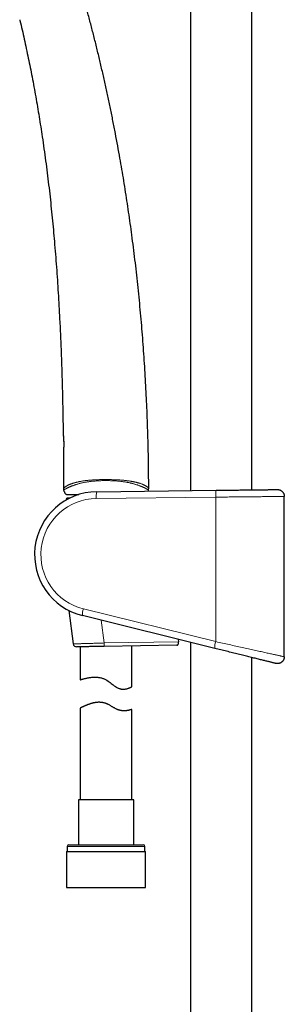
# Model space of a CAD drawing. Header units: millimetres. Extents: x 8 to 969, y 12 to 960.
# Tile 10 of 256: x 86 to 163, y 486 to 773. Entities that reach past the tile are written whole.
import ezdxf

# ---------------------------------------------------------------- set-up
doc = ezdxf.new("R2010")
doc.units = ezdxf.units.MM

msp = doc.modelspace()

# ---------------------------------------------------------------- linework, layer by layer
at = {"color": 7, "linetype": 'Continuous', "lineweight": 30}
for p, q in [((135.75, 927.75), (135.75, 635.57)), ((153.55, 635.78), (153.55, 921.19)), ((99.53, 634.45), (99.54, 634.45)), ((102.05, 634.4), (102.05, 634)), ((108.46, 635.24), (143.24, 635.66)), ((99.52, 632.88), (99.53, 632.79)), ((100.68, 633.4), (100.02, 633.4)), ((163.04, 587.16), (163.04, 633.87)), ((100.32, 600.63), (101.59, 590.91)), ((142.78, 589.61), (104.27, 599.15)), ((132.19, 592.24), (132.28, 591.52)), ((135.75, 591.36), (135.75, 328.67)), ((103.65, 590.05), (103.65, 580.45)), ((131.74, 590.51), (110.59, 590.17)), ((118.65, 578.42), (118.65, 590.3)), ((153.55, 328.67), (153.55, 586.95)), ((163.04, 587.16), (163.04, 587.16)), ((103.65, 572.2), (103.65, 545.53)), ((118.65, 545.53), (118.65, 571.84)), ((103.1, 545.53), (103.1, 532.4)), ((119.2, 545.53), (103.1, 545.53)), ((119.2, 532.4), (119.2, 545.53)), ((99.85, 531.9), (99.85, 530.4)), ((100.35, 532.4), (121.95, 532.4)), ((122.45, 530.4), (122.45, 531.9)), ((99.67, 530.4), (99.67, 519.9)), ((99.67, 530.4), (122.62, 530.4)), ((122.62, 519.9), (122.62, 530.4)), ((99.67, 519.9), (122.62, 519.9))]:
    msp.add_line(p, q, dxfattribs=at)
at = {"color": 252, "linetype": 'Continuous', "lineweight": 0}
for p, q in [((99.65, 634.4), (99.62, 634.41)), ((99.68, 632.88), (99.52, 632.88)), ((143.09, 633.66), (108.31, 633.24)), ((143.09, 633.66), (143.09, 591.56)), ((104.58, 601.09), (143.09, 591.56)), ((110.57, 591.17), (109.7, 597.8)), ((110.57, 591.17), (132.28, 591.52)), ((122.45, 531.9), (99.85, 531.9))]:
    msp.add_line(p, q, dxfattribs=at)
at = {"color": 7, "linetype": 'Continuous', "lineweight": 30, "flags": 128}
for points in [[(143.24, 635.66), (143.67, 635.66), (144.11, 635.67), (144.54, 635.67), (144.98, 635.68), (145.41, 635.68), (145.84, 635.69), (146.28, 635.69), (146.71, 635.7), (147.14, 635.7), (147.57, 635.71), (147.99, 635.71), (148.42, 635.72), (148.84, 635.72), (149.26, 635.73), (149.67, 635.73), (150.08, 635.74), (150.49, 635.74), (150.9, 635.75), (151.29, 635.75), (151.69, 635.76), (152.08, 635.76), (152.46, 635.76), (152.84, 635.77), (153.21, 635.77), (153.58, 635.78), (153.94, 635.78), (154.3, 635.79), (154.64, 635.79), (154.98, 635.79), (155.32, 635.8), (155.64, 635.8), (155.96, 635.81), (156.27, 635.81), (156.57, 635.81), (156.87, 635.82), (157.15, 635.82), (157.43, 635.82), (157.69, 635.83), (157.95, 635.83), (158.2, 635.83), (158.44, 635.84), (158.67, 635.84), (158.89, 635.84), (159.1, 635.84), (159.29, 635.85), (159.48, 635.85), (159.66, 635.85), (159.83, 635.85), (159.99, 635.85), (160.13, 635.86), (160.27, 635.86), (160.39, 635.86), (160.51, 635.86), (160.61, 635.86), (160.7, 635.86), (160.78, 635.86), (160.85, 635.86), (160.9, 635.87), (160.95, 635.87), (160.98, 635.87), (161.01, 635.87), (161.02, 635.87)], [(110.59, 590.17), (110.35, 590.16), (110.11, 590.16), (109.87, 590.15), (109.63, 590.15), (109.4, 590.15), (109.16, 590.14), (108.93, 590.14), (108.69, 590.13), (108.46, 590.13), (108.23, 590.13), (108.01, 590.12), (107.78, 590.12), (107.56, 590.12), (107.34, 590.11), (107.12, 590.11), (106.91, 590.11), (106.7, 590.1), (106.49, 590.1), (106.29, 590.1), (106.09, 590.09), (105.89, 590.09), (105.7, 590.09), (105.51, 590.08), (105.33, 590.08), (105.15, 590.08), (104.98, 590.07), (104.81, 590.07), (104.65, 590.07), (104.49, 590.07), (104.34, 590.06), (104.2, 590.06), (104.06, 590.06), (103.92, 590.06), (103.79, 590.06), (103.67, 590.05), (103.55, 590.05), (103.44, 590.05), (103.34, 590.05), (103.24, 590.05), (103.15, 590.04), (103.07, 590.04), (102.99, 590.04), (102.92, 590.04), (102.86, 590.04), (102.8, 590.04), (102.75, 590.04), (102.71, 590.04), (102.67, 590.04), (102.64, 590.04), (102.62, 590.04), (102.61, 590.04), (102.6, 590.04), (102.6, 590.04)], [(160.56, 585.21), (160.55, 585.22), (160.53, 585.22), (160.49, 585.23), (160.45, 585.24), (160.39, 585.26), (160.32, 585.27), (160.24, 585.29), (160.15, 585.32), (160.05, 585.34), (159.94, 585.37), (159.81, 585.4), (159.68, 585.43), (159.53, 585.47), (159.37, 585.51), (159.2, 585.55), (159.03, 585.59), (158.84, 585.64), (158.64, 585.69), (158.43, 585.74), (158.21, 585.8), (157.98, 585.85), (157.74, 585.91), (157.49, 585.97), (157.24, 586.04), (156.97, 586.1), (156.69, 586.17), (156.41, 586.24), (156.12, 586.31), (155.81, 586.39), (155.5, 586.47), (155.19, 586.54), (154.86, 586.62), (154.53, 586.71), (154.19, 586.79), (153.84, 586.88), (153.49, 586.97), (153.13, 587.05), (152.76, 587.15), (152.39, 587.24), (152.01, 587.33), (151.62, 587.43), (151.23, 587.52), (150.84, 587.62), (150.44, 587.72), (150.03, 587.82), (149.63, 587.92), (149.22, 588.02), (148.8, 588.13), (148.38, 588.23), (147.96, 588.33), (147.54, 588.44), (147.11, 588.54), (146.68, 588.65), (146.25, 588.76), (145.82, 588.86), (145.39, 588.97), (144.95, 589.08), (144.52, 589.19), (144.08, 589.29), (143.65, 589.4), (143.22, 589.51), (142.78, 589.61)], [(103.65, 580.45), (103.66, 580.46), (103.67, 580.46), (103.71, 580.47), (103.75, 580.48), (103.81, 580.5), (103.88, 580.52), (103.96, 580.54), (104.05, 580.57), (104.15, 580.6), (104.26, 580.63), (104.39, 580.66), (104.53, 580.7), (104.68, 580.74), (104.84, 580.78), (105.01, 580.82), (105.19, 580.86), (105.38, 580.9), (105.58, 580.95), (105.8, 580.99), (106.02, 581.03), (106.25, 581.07), (106.5, 581.1), (106.75, 581.14), (107.01, 581.17), (107.28, 581.19), (107.56, 581.21), (107.86, 581.21), (108.16, 581.21), (108.35, 581.21), (108.56, 581.19), (108.76, 581.18), (108.97, 581.15), (109.18, 581.12), (109.39, 581.09), (109.6, 581.04), (109.81, 580.99), (110.02, 580.93), (110.22, 580.87), (110.42, 580.79), (110.63, 580.71), (110.83, 580.62), (111.03, 580.52), (111.22, 580.41), (111.42, 580.3), (111.73, 580.09), (112.04, 579.87), (112.35, 579.64), (112.65, 579.41), (112.95, 579.17), (113.25, 578.94), (113.56, 578.71), (113.86, 578.5), (114.17, 578.3), (114.32, 578.22), (114.48, 578.13), (114.64, 578.05), (114.8, 577.98), (114.96, 577.92), (115.12, 577.87), (115.28, 577.83), (115.44, 577.79), (115.59, 577.76), (115.75, 577.74), (115.9, 577.73), (116.05, 577.72), (116.2, 577.72), (116.34, 577.73), (116.53, 577.74), (116.72, 577.76), (116.9, 577.79), (117.07, 577.82), (117.23, 577.86), (117.38, 577.9), (117.53, 577.95), (117.67, 577.99), (117.81, 578.04), (117.93, 578.09), (118.05, 578.14), (118.15, 578.18), (118.25, 578.22), (118.34, 578.26), (118.41, 578.3), (118.48, 578.33), (118.55, 578.37), (118.61, 578.4), (118.64, 578.41), (118.65, 578.42), (118.65, 578.42)]]:
    msp.add_lwpolyline(points, dxfattribs=at)
at = {"color": 252, "linetype": 'Continuous', "lineweight": 0, "flags": 128}
for points in [[(163.04, 633.87), (163.03, 633.87), (163, 633.87), (162.97, 633.87), (162.91, 633.87), (162.85, 633.86), (162.77, 633.86), (162.69, 633.86), (162.58, 633.86), (162.47, 633.86), (162.34, 633.86), (162.2, 633.86), (162.05, 633.86), (161.89, 633.85), (161.71, 633.85), (161.52, 633.85), (161.32, 633.85), (161.11, 633.85), (160.89, 633.84), (160.65, 633.84), (160.41, 633.84), (160.15, 633.84), (159.88, 633.83), (159.61, 633.83), (159.32, 633.83), (159.02, 633.82), (158.71, 633.82), (158.39, 633.82), (158.06, 633.81), (157.72, 633.81), (157.37, 633.81), (157.02, 633.8), (156.65, 633.8), (156.28, 633.79), (155.89, 633.79), (155.51, 633.79), (155.11, 633.78), (154.7, 633.78), (154.29, 633.77), (153.87, 633.77), (153.45, 633.76), (153.02, 633.76), (152.58, 633.76), (152.14, 633.75), (151.69, 633.75), (151.23, 633.74), (150.78, 633.74), (150.31, 633.73), (149.85, 633.73), (149.38, 633.72), (148.91, 633.72), (148.43, 633.71), (147.95, 633.71), (147.47, 633.7), (146.99, 633.7), (146.5, 633.69), (146.02, 633.69), (145.53, 633.68), (145.04, 633.68), (144.56, 633.67), (144.07, 633.67), (143.58, 633.66), (143.09, 633.66)], [(101.59, 590.91), (101.59, 590.91), (101.6, 590.91), (101.61, 590.91), (101.63, 590.91), (101.66, 590.91), (101.7, 590.91), (101.74, 590.91), (101.79, 590.91), (101.85, 590.91), (101.91, 590.92), (101.98, 590.92), (102.06, 590.92), (102.15, 590.92), (102.24, 590.92), (102.34, 590.93), (102.44, 590.93), (102.55, 590.93), (102.67, 590.94), (102.79, 590.94), (102.92, 590.94), (103.06, 590.95), (103.2, 590.95), (103.35, 590.96), (103.51, 590.96), (103.66, 590.97), (103.83, 590.97), (104, 590.98), (104.18, 590.98), (104.36, 590.99), (104.54, 590.99), (104.73, 591), (104.93, 591), (105.13, 591.01), (105.33, 591.01), (105.54, 591.02), (105.76, 591.03), (105.97, 591.03), (106.19, 591.04), (106.42, 591.05), (106.64, 591.05), (106.87, 591.06), (107.11, 591.07), (107.34, 591.07), (107.58, 591.08), (107.82, 591.09), (108.06, 591.09), (108.31, 591.1), (108.56, 591.11), (108.8, 591.11), (109.05, 591.12), (109.31, 591.13), (109.56, 591.14), (109.81, 591.14), (110.06, 591.15), (110.32, 591.16), (110.57, 591.17)], [(110.57, 591.17), (110.57, 591.08), (110.58, 590.99), (110.58, 590.91), (110.58, 590.82), (110.58, 590.74), (110.58, 590.67), (110.58, 590.59), (110.58, 590.52), (110.58, 590.46), (110.58, 590.4), (110.59, 590.35), (110.59, 590.3), (110.59, 590.26), (110.59, 590.23), (110.59, 590.2), (110.59, 590.18), (110.59, 590.17), (110.59, 590.17)], [(143.09, 591.56), (143.58, 591.45), (144.07, 591.34), (144.56, 591.23), (145.04, 591.13), (145.53, 591.02), (146.02, 590.91), (146.5, 590.8), (146.99, 590.7), (147.47, 590.59), (147.95, 590.48), (148.43, 590.38), (148.91, 590.27), (149.38, 590.17), (149.85, 590.07), (150.31, 589.96), (150.78, 589.86), (151.23, 589.76), (151.69, 589.66), (152.14, 589.56), (152.58, 589.46), (153.02, 589.37), (153.45, 589.27), (153.87, 589.18), (154.29, 589.09), (154.7, 588.99), (155.11, 588.91), (155.51, 588.82), (155.89, 588.73), (156.28, 588.65), (156.65, 588.57), (157.02, 588.48), (157.37, 588.41), (157.72, 588.33), (158.06, 588.25), (158.39, 588.18), (158.71, 588.11), (159.02, 588.04), (159.32, 587.98), (159.61, 587.91), (159.88, 587.85), (160.15, 587.79), (160.41, 587.74), (160.65, 587.68), (160.89, 587.63), (161.11, 587.58), (161.32, 587.53), (161.52, 587.49), (161.71, 587.45), (161.89, 587.41), (162.05, 587.37), (162.2, 587.34), (162.34, 587.31), (162.47, 587.28), (162.58, 587.26), (162.69, 587.23), (162.77, 587.21), (162.85, 587.2), (162.91, 587.18), (162.97, 587.17), (163, 587.16), (163.03, 587.16), (163.04, 587.16)]]:
    msp.add_lwpolyline(points, dxfattribs=at)
at = {"color": 7, "linetype": 'Continuous', "lineweight": 30}
for centre, radius, start, end in [((108.67, 616.93), 18.32, 90.6813, 256.095), ((100.18, 636.23), 1.4, 180.0653, 198.2736), ((122.18, 636.29), 1.4, 337.5445, 0.1808), ((100.02, 632.9), 0.5, 90, 182.4813), ((102.58, 591.04), 1, 187.4522, 270.9323), ((100.35, 531.9), 0.5, 90, 180), ((121.95, 531.9), 0.5, 0, 90)]:
    msp.add_arc(centre, radius, start, end, dxfattribs=at)
at = {"color": 252, "linetype": 'Continuous', "lineweight": 0}
for centre, radius, start, end in [((114.34, 633.81), 6.05, 166.3083, 185.378), ((149.12, 634.22), 6.05, 166.3087, 185.3776), ((108.51, 616.93), 16.32, 90.6813, 256.095), ((110.34, 599.17), 6.07, 161.561, 180.2079), ((148.85, 589.64), 6.07, 161.5618, 180.2073)]:
    msp.add_arc(centre, radius, start, end, dxfattribs=at)
at = {"color": 7, "linetype": 'Continuous', "lineweight": 30}
for points, knots in [([(123.58, 636.3), (123.57, 637.3), (123.56, 639.6), (123.52, 643.2), (123.45, 647.1), (123.36, 651), (123.23, 654.9), (123.09, 658.73), (122.92, 662.49), (122.74, 666.17), (122.53, 669.85), (122.29, 673.53), (122.04, 677.21), (121.76, 680.89), (121.45, 684.57), (121.12, 688.25), (120.77, 691.93), (120.39, 695.59), (119.99, 699.22), (119.58, 702.82), (119.13, 706.43), (118.68, 709.94), (118.21, 713.36), (117.74, 716.68), (117.24, 720.01), (116.73, 723.33), (116.19, 726.64), (115.63, 729.96), (115.03, 733.38), (114.39, 736.9), (113.71, 740.53), (112.99, 744.16), (112.25, 747.77), (111.49, 751.38), (110.69, 754.99), (109.87, 758.59), (109.03, 762.18), (108.15, 765.76), (107.26, 769.31), (106.35, 772.84), (105.41, 776.33), (104.65, 779.09), (104.19, 780.69), (104.07, 781.13)], [0, 0, 0, 0, 0.02053, 0.047102, 0.073695, 0.100306, 0.126934, 0.153579, 0.178714, 0.203861, 0.22902, 0.254188, 0.279366, 0.304552, 0.329745, 0.354944, 0.380149, 0.405358, 0.43012, 0.454885, 0.479652, 0.50442, 0.527347, 0.550273, 0.573198, 0.596122, 0.619044, 0.641964, 0.664881, 0.690086, 0.715287, 0.740482, 0.765672, 0.790855, 0.816032, 0.841202, 0.866364, 0.891519, 0.916665, 0.941353, 0.966033, 0.990704, 1, 1, 1, 1]), ([(86.02, 772.74), (86.04, 772.66), (86.28, 771.67), (86.73, 769.77), (87.35, 767.04), (87.95, 764.3), (88.53, 761.56), (89.09, 758.81), (89.64, 756.02), (90.17, 753.17), (90.7, 750.28), (91.2, 747.38), (91.68, 744.48), (92.14, 741.57), (92.61, 738.46), (93.09, 735.15), (93.57, 731.64), (94.02, 728.13), (94.45, 724.61), (94.85, 721.11), (95.22, 717.63), (95.57, 714.16), (95.89, 710.69), (96.21, 707.12), (96.5, 703.46), (96.79, 699.71), (97.05, 695.95), (97.28, 692.19), (97.5, 688.42), (97.71, 684.44), (97.91, 680.23), (98.09, 675.79), (98.24, 671.36), (98.38, 666.9), (98.49, 662.4), (98.58, 657.89), (98.64, 654.42), (98.67, 652.46), (98.67, 652)], [0, 0, 0, 0, 0.002073, 0.025081, 0.048098, 0.071123, 0.094157, 0.117202, 0.140256, 0.16442, 0.188595, 0.212782, 0.23698, 0.26119, 0.285411, 0.314492, 0.343589, 0.372701, 0.401827, 0.430968, 0.4596, 0.488244, 0.516897, 0.54556, 0.57652, 0.607487, 0.638459, 0.669434, 0.700409, 0.731382, 0.76788, 0.804368, 0.84084, 0.877293, 0.914466, 0.951607, 0.988713, 1, 1, 1, 1]), ([(98.67, 652), (98.67, 652), (98.67, 652), (98.67, 651.99), (98.67, 651.99), (98.67, 651.99), (98.68, 651.99), (98.68, 651.98), (98.68, 651.98), (98.68, 651.97), (98.68, 651.96), (98.68, 651.94), (98.68, 651.91), (98.69, 651.87), (98.69, 651.83), (98.69, 651.8), (98.7, 651.78), (98.7, 651.78)], [0, 0, 0, 0, 0.002038, 0.007681, 0.012552, 0.019528, 0.033379, 0.057174, 0.107206, 0.23061, 0.363401, 0.490102, 0.615595, 0.740417, 0.86466, 0.988339, 1, 1, 1, 1]), ([(98.68, 651.98), (98.68, 651.98), (98.68, 651.98), (98.68, 651.98), (98.68, 651.97), (98.68, 651.96), (98.68, 651.93), (98.68, 651.91), (98.69, 651.87), (98.69, 651.83), (98.69, 651.78), (98.7, 651.73), (98.71, 651.67), (98.71, 651.61), (98.72, 651.54), (98.72, 651.47), (98.73, 651.39), (98.74, 651.3), (98.75, 651.21), (98.75, 651.12), (98.76, 651.02), (98.77, 650.92), (98.78, 650.81), (98.78, 650.71), (98.79, 650.59), (98.8, 650.48), (98.8, 650.36), (98.81, 650.24), (98.81, 650.12), (98.82, 650), (98.82, 649.87), (98.82, 649.75), (98.83, 649.62), (98.83, 649.49), (98.83, 649.36), (98.83, 649.24), (98.83, 649.11), (98.83, 648.98), (98.83, 648.85), (98.83, 648.73), (98.83, 648.6), (98.82, 648.48), (98.82, 648.36), (98.82, 648.25), (98.81, 648.14), (98.81, 648.03), (98.8, 647.92), (98.8, 647.82), (98.79, 647.72), (98.79, 647.62), (98.78, 647.53), (98.78, 647.45), (98.77, 647.37), (98.77, 647.29), (98.76, 647.22), (98.76, 647.15), (98.75, 647.09), (98.75, 647.04), (98.74, 646.99), (98.74, 646.96), (98.74, 646.93), (98.74, 646.9), (98.74, 646.87), (98.73, 646.85), (98.73, 646.83), (98.73, 646.82), (98.73, 646.82), (98.73, 646.82), (98.73, 646.82)], [0, 0, 0, 0, 0.002545, 0.011049, 0.024136, 0.039531, 0.055496, 0.071577, 0.087662, 0.103719, 0.119733, 0.135698, 0.151567, 0.167751, 0.183839, 0.199909, 0.215974, 0.232043, 0.248124, 0.264226, 0.280332, 0.296317, 0.312331, 0.32839, 0.344467, 0.360529, 0.376548, 0.392498, 0.408348, 0.423893, 0.43954, 0.455325, 0.471233, 0.487243, 0.503333, 0.519478, 0.53565, 0.551818, 0.567948, 0.584017, 0.599998, 0.615872, 0.631621, 0.647236, 0.662837, 0.678782, 0.694806, 0.710887, 0.727, 0.74312, 0.759217, 0.775268, 0.791284, 0.807364, 0.82344, 0.839523, 0.855623, 0.871752, 0.887929, 0.89869, 0.907157, 0.923202, 0.939215, 0.955216, 0.971209, 0.987183, 0.995087, 1, 1, 1, 1]), ([(98.75, 647.02), (98.75, 647.01), (98.74, 646.98), (98.74, 646.95), (98.74, 646.91), (98.74, 646.88), (98.73, 646.85), (98.73, 646.84), (98.73, 646.82), (98.73, 646.82), (98.73, 646.82), (98.73, 646.82), (98.73, 646.81), (98.73, 646.81), (98.73, 646.81), (98.73, 646.8), (98.73, 646.8)], [0, 0, 0, 0, 0.083926, 0.207814, 0.332118, 0.456676, 0.581344, 0.706067, 0.83109, 0.958404, 0.974315, 0.983607, 0.987519, 0.990681, 0.997694, 1, 1, 1, 1]), ([(98.73, 646.8), (98.74, 645.99), (98.76, 643.68), (98.77, 640.15), (98.78, 637.44), (98.78, 636.23)], [0, 0, 0, 0, 0.230925, 0.656086, 1, 1, 1, 1]), ([(99.62, 634.41), (99.61, 634.41), (99.59, 634.42), (99.54, 634.45), (99.48, 634.49), (99.42, 634.55), (99.35, 634.63), (99.29, 634.73), (99.23, 634.83), (99.15, 634.99), (99.06, 635.2), (98.95, 635.48), (98.89, 635.68), (98.85, 635.79)], [0, 0, 0, 0, 0.015462, 0.049636, 0.098813, 0.149239, 0.219927, 0.291405, 0.364166, 0.437125, 0.612113, 0.787616, 1, 1, 1, 1]), ([(99.65, 634.4), (99.66, 634.4), (99.68, 634.4), (99.85, 634.4), (100.13, 634.4), (100.51, 634.4), (100.99, 634.4), (101.57, 634.4), (102.25, 634.4), (102.8, 634.4), (103.14, 634.4), (103.2, 634.4)], [0, 0, 0, 0, 0.122474, 0.243745, 0.365007, 0.48745, 0.609864, 0.731105, 0.852367, 0.974842, 1, 1, 1, 1]), ([(123.47, 635.76), (123.45, 635.7), (123.4, 635.59), (123.36, 635.47), (123.34, 635.42)], [0, 0, 0, 0, 0.528516, 1, 1, 1, 1]), ([(161.02, 635.87), (161.04, 635.87), (161.13, 635.87), (161.29, 635.85), (161.47, 635.82), (161.64, 635.78), (161.8, 635.72), (161.95, 635.65), (162.1, 635.57), (162.24, 635.47), (162.37, 635.36), (162.49, 635.25), (162.6, 635.12), (162.7, 634.98), (162.79, 634.84), (162.87, 634.69), (162.93, 634.53), (162.98, 634.37), (163.01, 634.21), (163.04, 634.04), (163.04, 633.92), (163.04, 633.87)], [0, 0, 0, 0, 0.025932, 0.086365, 0.147359, 0.199705, 0.252415, 0.306271, 0.360523, 0.412868, 0.465577, 0.519432, 0.573682, 0.626028, 0.678736, 0.73259, 0.786841, 0.839186, 0.891894, 0.945749, 1, 1, 1, 1]), ([(131.74, 590.51), (131.76, 590.51), (131.81, 590.51), (131.87, 590.53), (131.94, 590.56), (132, 590.61), (132.05, 590.66), (132.1, 590.71), (132.15, 590.78), (132.19, 590.86), (132.23, 590.95), (132.25, 591.04), (132.27, 591.11), (132.28, 591.18), (132.29, 591.25), (132.29, 591.32), (132.29, 591.42), (132.28, 591.48), (132.28, 591.52)], [0, 0, 0, 0, 0.073962, 0.147925, 0.224636, 0.301341, 0.366772, 0.432195, 0.50021, 0.568209, 0.657479, 0.703368, 0.749251, 0.793981, 0.838708, 0.885048, 0.931386, 1, 1, 1, 1]), ([(163.04, 587.16), (163.04, 587.1), (163.04, 586.99), (163.01, 586.82), (162.98, 586.66), (162.93, 586.49), (162.87, 586.34), (162.79, 586.19), (162.7, 586.04), (162.6, 585.91), (162.49, 585.78), (162.37, 585.66), (162.24, 585.55), (162.1, 585.46), (161.96, 585.38), (161.8, 585.3), (161.64, 585.25), (161.48, 585.2), (161.32, 585.17), (161.15, 585.16), (160.98, 585.15), (160.81, 585.17), (160.67, 585.19), (160.59, 585.21), (160.56, 585.21)], [0, 0, 0, 0, 0.0458418, 0.0916835, 0.1388565, 0.1860304, 0.2318715, 0.2777132, 0.3248865, 0.3720595, 0.417902, 0.4637431, 0.5109166, 0.5580904, 0.6039325, 0.6497747, 0.6969489, 0.744123, 0.7899662, 0.8358084, 0.8829833, 0.9301587, 0.9777018, 1, 1, 1, 1]), ([(118.65, 571.84), (118.65, 571.84), (118.65, 571.84), (118.63, 571.83), (118.6, 571.82), (118.55, 571.8), (118.49, 571.78), (118.42, 571.76), (118.34, 571.73), (118.25, 571.7), (118.14, 571.67), (118.03, 571.64), (117.9, 571.6), (117.76, 571.57), (117.61, 571.53), (117.44, 571.5), (117.27, 571.47), (117.1, 571.45), (116.93, 571.43), (116.77, 571.41), (116.61, 571.4), (116.44, 571.4), (116.27, 571.4), (116.09, 571.4), (115.9, 571.42), (115.72, 571.44), (115.55, 571.47), (115.38, 571.5), (115.21, 571.54), (115.04, 571.58), (114.87, 571.63), (114.7, 571.7), (114.52, 571.77), (114.32, 571.85), (114.09, 571.96), (113.83, 572.1), (113.57, 572.24), (113.31, 572.39), (113.04, 572.54), (112.78, 572.7), (112.51, 572.86), (112.2, 573.03), (111.92, 573.18), (111.67, 573.31), (111.47, 573.4), (111.27, 573.49), (111.07, 573.56), (110.86, 573.63), (110.65, 573.69), (110.44, 573.75), (110.23, 573.79), (110.02, 573.83), (109.81, 573.85), (109.59, 573.87), (109.38, 573.89), (109.16, 573.89), (108.94, 573.89), (108.71, 573.88), (108.47, 573.86), (108.24, 573.83), (108.01, 573.8), (107.78, 573.76), (107.56, 573.72), (107.34, 573.67), (107.11, 573.61), (106.86, 573.54), (106.61, 573.46), (106.36, 573.38), (106.12, 573.3), (105.88, 573.22), (105.66, 573.13), (105.44, 573.04), (105.24, 572.96), (105.05, 572.87), (104.87, 572.79), (104.7, 572.72), (104.54, 572.64), (104.39, 572.57), (104.26, 572.51), (104.13, 572.44), (104.02, 572.39), (103.93, 572.34), (103.85, 572.3), (103.79, 572.27), (103.73, 572.24), (103.69, 572.22), (103.66, 572.21), (103.65, 572.2), (103.65, 572.2), (103.65, 572.2)], [0, 0, 0, 0, 0.012552, 0.025105, 0.037751, 0.050398, 0.063336, 0.076274, 0.089309, 0.102344, 0.114894, 0.127445, 0.140078, 0.152711, 0.165601, 0.17849, 0.191471, 0.204452, 0.214309, 0.224165, 0.234072, 0.243979, 0.254065, 0.264152, 0.274315, 0.284477, 0.292835, 0.301193, 0.309611, 0.31803, 0.326649, 0.335268, 0.343957, 0.352647, 0.365324, 0.378003, 0.39079, 0.403577, 0.41658, 0.429582, 0.442638, 0.455694, 0.473342, 0.482199, 0.491055, 0.500054, 0.509053, 0.518131, 0.527209, 0.536042, 0.544876, 0.553791, 0.562705, 0.571862, 0.58102, 0.590254, 0.599488, 0.609763, 0.620038, 0.630393, 0.640748, 0.651322, 0.661895, 0.672532, 0.683168, 0.696525, 0.709883, 0.723337, 0.736792, 0.750535, 0.764277, 0.778115, 0.791954, 0.805404, 0.818854, 0.8324, 0.845946, 0.85981, 0.873674, 0.887657, 0.901639, 0.914479, 0.92732, 0.940266, 0.953212, 0.966508, 0.979803, 0.993225, 1, 1, 1, 1])]:
    msp.add_open_spline(points, degree=3, knots=knots, dxfattribs=at)
at = {"color": 252, "linetype": 'Continuous', "lineweight": 0}
for points, knots in [([(98.67, 652), (98.67, 652), (98.67, 652), (98.68, 651.99), (98.68, 651.95), (98.68, 651.9), (98.69, 651.83), (98.7, 651.74), (98.71, 651.64), (98.72, 651.52), (98.73, 651.39), (98.75, 651.24), (98.76, 651.08), (98.77, 650.9), (98.78, 650.72), (98.79, 650.52), (98.81, 650.32), (98.81, 650.11), (98.82, 649.9), (98.83, 649.68), (98.83, 649.46), (98.83, 649.24), (98.83, 649.03), (98.83, 648.81), (98.83, 648.6), (98.82, 648.4), (98.82, 648.2), (98.81, 648.01), (98.8, 647.83), (98.79, 647.66), (98.78, 647.5), (98.77, 647.36), (98.76, 647.23), (98.75, 647.12), (98.75, 647.02), (98.74, 646.95), (98.74, 646.9), (98.74, 646.86), (98.73, 646.84), (98.73, 646.82), (98.73, 646.82)], [0, 0, 0, 0, 0.010759, 0.039007, 0.066273, 0.093726, 0.121766, 0.150009, 0.17727, 0.204718, 0.232751, 0.260987, 0.288307, 0.315815, 0.343922, 0.372237, 0.399524, 0.427005, 0.455097, 0.483402, 0.510542, 0.537874, 0.565816, 0.59397, 0.621062, 0.648346, 0.676227, 0.704313, 0.731564, 0.759004, 0.787036, 0.815273, 0.842684, 0.870284, 0.89848, 0.926881, 0.945023, 0.963218, 0.981581, 1, 1, 1, 1]), ([(98.73, 646.82), (98.73, 646.81), (98.73, 646.8), (98.73, 646.8), (98.73, 646.8)], [0, 0, 0, 0, 0.530787, 1, 1, 1, 1]), ([(98.78, 636.23), (98.78, 636.23), (98.79, 636.23), (98.81, 636.25), (98.85, 636.29), (98.9, 636.34), (98.98, 636.41), (99.06, 636.48), (99.15, 636.55), (99.24, 636.62), (99.35, 636.7), (99.48, 636.79), (99.63, 636.88), (99.79, 636.98), (99.95, 637.07), (100.13, 637.16), (100.32, 637.25), (100.52, 637.34), (100.73, 637.42), (100.93, 637.5), (101.15, 637.58), (101.37, 637.65), (101.62, 637.73), (101.87, 637.81), (102.14, 637.88), (102.42, 637.96), (102.72, 638.03), (103.03, 638.1), (103.34, 638.17), (103.66, 638.23), (104.02, 638.29), (104.42, 638.36), (104.88, 638.43), (105.31, 638.48), (105.71, 638.53), (106.08, 638.56), (106.46, 638.6), (106.84, 638.63), (107.29, 638.66), (107.81, 638.69), (108.4, 638.72), (108.99, 638.74), (109.59, 638.76), (110.2, 638.77), (110.82, 638.78), (111.45, 638.78), (112.1, 638.77), (112.75, 638.75), (113.33, 638.74), (113.83, 638.72), (114.27, 638.7), (114.7, 638.68), (115.14, 638.66), (115.57, 638.63), (115.98, 638.6), (116.38, 638.56), (116.76, 638.52), (117.14, 638.47), (117.51, 638.43), (117.88, 638.37), (118.24, 638.32), (118.6, 638.26), (118.91, 638.2), (119.19, 638.14), (119.45, 638.09), (119.74, 638.02), (120.04, 637.95), (120.31, 637.88), (120.54, 637.81), (120.76, 637.75), (120.98, 637.68), (121.23, 637.6), (121.49, 637.51), (121.76, 637.4), (121.98, 637.31), (122.17, 637.23), (122.35, 637.14), (122.53, 637.04), (122.72, 636.94), (122.88, 636.84), (123.03, 636.74), (123.16, 636.64), (123.28, 636.55), (123.38, 636.48), (123.45, 636.41), (123.51, 636.36), (123.55, 636.32), (123.58, 636.3), (123.58, 636.3), (123.58, 636.3)], [0, 0, 0, 0, 0.015277, 0.030554, 0.045901, 0.061246, 0.07684, 0.092433, 0.102896, 0.11336, 0.123822, 0.136951, 0.15008, 0.160783, 0.171498, 0.182215, 0.192927, 0.203627, 0.212766, 0.221908, 0.231047, 0.240153, 0.24926, 0.258527, 0.267804, 0.27708, 0.286348, 0.295792, 0.305235, 0.314164, 0.323093, 0.335179, 0.347274, 0.359361, 0.368556, 0.377751, 0.387067, 0.396386, 0.405703, 0.419911, 0.434129, 0.44835, 0.462562, 0.476967, 0.491373, 0.506707, 0.522042, 0.537437, 0.552832, 0.563256, 0.573682, 0.584106, 0.594612, 0.60512, 0.615625, 0.625173, 0.634721, 0.6444, 0.654086, 0.663771, 0.673449, 0.683287, 0.693125, 0.700295, 0.707464, 0.717128, 0.726796, 0.736459, 0.743789, 0.751119, 0.760069, 0.769018, 0.781126, 0.793242, 0.805352, 0.81456, 0.823768, 0.836877, 0.850047, 0.863217, 0.876443, 0.891663, 0.906883, 0.922327, 0.937782, 0.953238, 0.968683, 0.984341, 1, 1, 1, 1]), ([(123.47, 635.76), (123.47, 635.76), (123.47, 635.76), (123.47, 635.76), (123.44, 635.78), (123.4, 635.8), (123.34, 635.83), (123.26, 635.87), (123.18, 635.92), (123.08, 635.97), (122.97, 636.03), (122.83, 636.1), (122.68, 636.18), (122.51, 636.27), (122.31, 636.37), (122.11, 636.47), (121.89, 636.57), (121.66, 636.67), (121.41, 636.78), (121.13, 636.89), (120.84, 637), (120.55, 637.11), (120.27, 637.2), (120, 637.29), (119.71, 637.38), (119.42, 637.47), (119.11, 637.56), (118.79, 637.65), (118.47, 637.73), (118.13, 637.8), (117.79, 637.88), (117.44, 637.95), (117.08, 638.01), (116.7, 638.08), (116.33, 638.14), (115.91, 638.19), (115.45, 638.25), (114.96, 638.3), (114.45, 638.34), (113.95, 638.38), (113.39, 638.41), (112.79, 638.44), (112.13, 638.47), (111.47, 638.48), (110.83, 638.48), (110.22, 638.47), (109.64, 638.45), (109.05, 638.43), (108.51, 638.39), (108, 638.36), (107.53, 638.32), (107.06, 638.27), (106.59, 638.22), (106.13, 638.16), (105.68, 638.09), (105.22, 638.02), (104.78, 637.93), (104.34, 637.84), (103.91, 637.74), (103.49, 637.64), (103.1, 637.53), (102.72, 637.42), (102.38, 637.32), (102.09, 637.22), (101.83, 637.13), (101.59, 637.04), (101.35, 636.95), (101.11, 636.86), (100.88, 636.77), (100.66, 636.67), (100.45, 636.58), (100.24, 636.49), (100.04, 636.39), (99.83, 636.29), (99.65, 636.19), (99.5, 636.11), (99.36, 636.05), (99.25, 635.99), (99.15, 635.94), (99.07, 635.89), (98.99, 635.86), (98.93, 635.83), (98.88, 635.8), (98.86, 635.79), (98.85, 635.79), (98.85, 635.79), (98.85, 635.79)], [0, 0, 0, 0, 0.000001, 0.015604, 0.031214, 0.046823, 0.062422, 0.075168, 0.087924, 0.100683, 0.113437, 0.12618, 0.13941, 0.15264, 0.165962, 0.179284, 0.191167, 0.203056, 0.214939, 0.227055, 0.239179, 0.251293, 0.260701, 0.270113, 0.279521, 0.289081, 0.298645, 0.308204, 0.317617, 0.327038, 0.336459, 0.345873, 0.35553, 0.365194, 0.374858, 0.384516, 0.396725, 0.408946, 0.421175, 0.433404, 0.445619, 0.461342, 0.477076, 0.492811, 0.508535, 0.52253, 0.536532, 0.550534, 0.564527, 0.575987, 0.587459, 0.598933, 0.6104, 0.621857, 0.633623, 0.645395, 0.65716, 0.669184, 0.681215, 0.693238, 0.705239, 0.717249, 0.729251, 0.73849, 0.747737, 0.756984, 0.766223, 0.776755, 0.787299, 0.797849, 0.808397, 0.818931, 0.832595, 0.846272, 0.859951, 0.873617, 0.886094, 0.89858, 0.911071, 0.923561, 0.936039, 0.952023, 0.968015, 0.984011, 0.999999, 1, 1, 1, 1])]:
    msp.add_open_spline(points, degree=3, knots=knots, dxfattribs=at)

doc.saveas('drawing.dxf')
